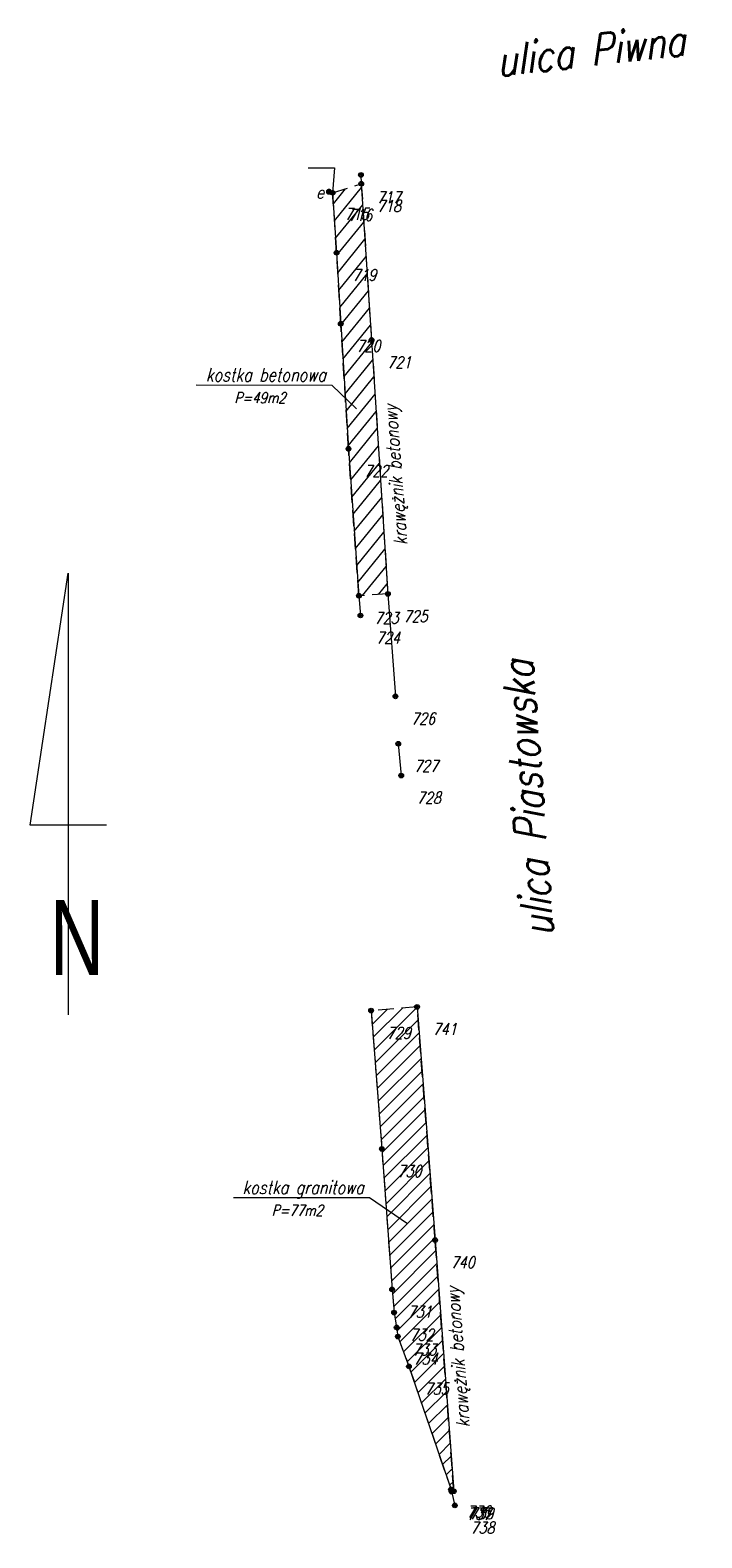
# Model space of a CAD drawing. Extents: x 7487291 to 7488682, y 5785010 to 5785505.
# Tile 6 of 256: x 7488614 to 7488657, y 5785246 to 5785343. Entities that reach past the tile are written whole.
import ezdxf
from ezdxf.enums import TextEntityAlignment as Align

# ---------------------------------------------------------------- set-up
doc = ezdxf.new("R2010")
doc.units = 0
doc.header["$MEASUREMENT"] = 0
doc.linetypes.add('mz1.0_0.5', pattern=[1.5, 1, -0.5])
doc.layers.get('0').update_dxf_attribs({"color": 2, "linetype": 'CONTINUOUS', "lineweight": 5})
for name, color, linetype, lineweight in [('elementy', 250, 'CONTINUOUS', 5), ('Kostka krawędz', 250, 'mz1.0_0.5', 9), ('KRAWĘZNIKI BETONOWE', 84, 'CONTINUOUS', 18), ('Numer operatu archiwalnego', 40, 'CONTINUOUS', 18), ('OPORNIKI', 5, 'CONTINUOUS', 13), ('pomiar', 5, 'CONTINUOUS', 5), ('ramka', 250, 'CONTINUOUS', 5)]:
    doc.layers.add(name, color=color, linetype=linetype, lineweight=lineweight)
doc.styles.add('dzialki', font='romans.shx', dxfattribs={"width": 0.8, "oblique": 15, "height": 1})
doc.styles.add('G7Text', font='romans.shx', dxfattribs={"width": 0.8, "oblique": 14.323945})
doc.styles.get("Standard").update_dxf_attribs({"font": 'txt', "width": 0.75})

# ---------------------------------------------------------------- blocks, each defined once
blk = doc.blocks.new('G7PktWys')
at = {"linetype": 'Continuous', "lineweight": 0, "ltscale": 33}
h = blk.add_hatch(dxfattribs=at)
h.set_pattern_fill('DOTS', color=255, scale=100, angle=90, style=0)
h.set_pattern_definition([(90, (2, 2), (-158.75, 79.38), [0, -158.75])])
h.paths.add_polyline_path([(-0.252, 3.011), (3.748, 3.011), (3.748, -2.075), (-0.252, -2.075)])
at = {"color": 0, "linetype": 'Continuous', "lineweight": -2}
for radius in [0.15, 0.1, 0.05]:
    blk.add_circle((0, 0), radius, dxfattribs=at)
at = {"color": 0, "linetype": 'Continuous', "lineweight": -2, "style": 'G7Text', "oblique": 14.32394, "width": 0.8, "flags": 1}
blk.add_attdef('H', (1, 1), '', height=1.8, dxfattribs=at)
at = {"color": 0, "linetype": 'Continuous', "lineweight": -2, "style": 'G7Text', "oblique": 14.32394, "width": 0.8}
blk.add_attdef('ID', (1, -1.8), '', height=0.75, dxfattribs=at)
blk = doc.blocks.new('US25')
at = {"linetype": 'Continuous', "lineweight": 0}
h = blk.add_hatch(color=0, dxfattribs=at)
edge = h.paths.add_edge_path()
edge.add_arc((0, 0), 0.2, 0, 360)

msp = doc.modelspace()

# ---------------------------------------------------------------- hatches: boundary and pattern name
at = {"layer": 'Kostka krawędz', "linetype": 'Continuous'}
h = msp.add_hatch(dxfattribs=at)
h.set_pattern_fill('ANSI31', color=3, scale=6, angle=6)
h.set_pattern_definition([(51, (0, 0), (-0.58285947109, 0.47199029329), [])])
h.paths.add_polyline_path([(7488636.267, 5785322.676), (7488635.61, 5785332.698), (7488633.771, 5785332.114), (7488634.029, 5785328.274), (7488634.296, 5785323.73), (7488634.789, 5785315.715), (7488635.455, 5785306.299), (7488637.311, 5785306.412)])
at = {"layer": 'pomiar'}
h = msp.add_hatch(dxfattribs=at)
h.set_pattern_fill('ANSI31', color=6, scale=5)
h.set_pattern_definition([(45, (0, 0), (-0.44194173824, 0.44194173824), [])])
h.paths.add_polyline_path([(7488639.197, 5785279.808, -0.412768), (7488639.036, 5785279.946), (7488636.387, 5785279.728, -0.415544), (7488636.25, 5785279.566), (7488636.913, 5785271.007, -0.437068), (7488637.075, 5785270.857, -0.393074), (7488636.936, 5785270.707), (7488637.57, 5785262.001, -0.435674), (7488637.731, 5785261.851, -0.389165), (7488637.594, 5785261.702), (7488637.709, 5785260.371), (7488637.875, 5785259.422), (7488637.95, 5785258.837), (7488638.665, 5785256.918), (7488641.357, 5785249.041), (7488641.39, 5785248.901), (7488641.538, 5785248.928), (7488640.349, 5785264.863, -0.436196), (7488640.188, 5785265.013, -0.391837), (7488640.326, 5785265.163)])

# ---------------------------------------------------------------- linework, layer by layer
at = {"layer": 'elementy', "color": 84, "linetype": 'Continuous', "lineweight": 9}
for points in [[(7488635.293, 5785318.283), (7488633.744, 5785319.779), (7488625.028, 5785319.781)], [(7488638.58, 5785266.064), (7488636.131, 5785267.714), (7488627.415, 5785267.716)]]:
    msp.add_lwpolyline(points, dxfattribs=at)
at = {"layer": 'Kostka krawędz', "lineweight": 9}
for points in [[(7488633.771, 5785332.114), (7488635.61, 5785332.698), (7488636.267, 5785322.676), (7488637.311, 5785306.412), (7488635.455, 5785306.299), (7488634.789, 5785315.715), (7488634.296, 5785323.73), (7488634.029, 5785328.274), (7488633.771, 5785332.114)], [(7488639.185, 5785279.958), (7488636.238, 5785279.716), (7488636.925, 5785270.857), (7488637.581, 5785261.851), (7488637.709, 5785260.371), (7488637.875, 5785259.422), (7488637.95, 5785258.837), (7488638.665, 5785256.918), (7488641.357, 5785249.041), (7488641.39, 5785248.901), (7488641.538, 5785248.928), (7488640.338, 5785265.013), (7488639.185, 5785279.958)]]:
    msp.add_lwpolyline(points, close=True, dxfattribs=at)
at = {"layer": 'KRAWĘZNIKI BETONOWE'}
for points in [[(7488635.587, 5785333.26), (7488635.61, 5785332.698), (7488636.267, 5785322.676), (7488637.311, 5785306.412), (7488637.8, 5785299.854)], [(7488634.029, 5785328.274), (7488634.296, 5785323.73)], [(7488637.979, 5785296.819), (7488638.167, 5785294.778)], [(7488636.238, 5785279.716), (7488636.925, 5785270.857), (7488637.581, 5785261.851), (7488637.709, 5785260.371), (7488637.875, 5785259.422), (7488637.95, 5785258.837), (7488638.665, 5785256.918), (7488641.357, 5785249.041), (7488641.39, 5785248.901), (7488641.602, 5785248.013)], [(7488639.185, 5785279.958), (7488640.338, 5785265.013), (7488641.538, 5785248.928), (7488641.538, 5785248.928)]]:
    msp.add_lwpolyline(points, dxfattribs=at)
at = {"layer": 'OPORNIKI'}
for points in [[(7488633.771, 5785332.114), (7488634.029, 5785328.274)], [(7488634.296, 5785323.73), (7488634.789, 5785315.715), (7488635.455, 5785306.299), (7488635.553, 5785305.034)]]:
    msp.add_lwpolyline(points, dxfattribs=at)
at = {"layer": 'pomiar', "lineweight": 9}
msp.add_lwpolyline([(7488632.211, 5785333.712), (7488633.892, 5785333.712), (7488633.771, 5785332.114)], dxfattribs=at)
at = {"layer": 'ramka', "color": 7, "lineweight": 9}
msp.add_lwpolyline([(7488619.291, 5785291.594), (7488614.39, 5785291.594), (7488616.834, 5785307.753), (7488616.834, 5785279.442)], dxfattribs=at)

# ---------------------------------------------------------------- block references
at = {"layer": 'elementy', "color": 1, "linetype": 'Continuous', "lineweight": 13, "rotation": 90}
msp.add_blockref('US25', (7488633.54, 5785332.184, 0.02), dxfattribs=at)
at = {"layer": 'pomiar'}
for p, values in [((7488635.587, 5785333.26), {'ID': '717'}), ((7488635.61, 5785332.698), {'ID': '718'}), ((7488633.54, 5785332.184), {'ID': '715'}), ((7488633.771, 5785332.114), {'ID': '716'}), ((7488634.029, 5785328.274), {'ID': '719'}), ((7488634.296, 5785323.73), {'ID': '720'}), ((7488636.267, 5785322.676), {'ID': '721'}), ((7488634.789, 5785315.715), {'ID': '722'}), ((7488637.311, 5785306.412), {'ID': '725'}), ((7488635.455, 5785306.299), {'ID': '723'}), ((7488635.553, 5785305.034), {'ID': '724'}), ((7488637.8, 5785299.854), {'ID': '726'}), ((7488637.979, 5785296.819), {'ID': '727'}), ((7488638.167, 5785294.778), {'ID': '728'}), ((7488636.238, 5785279.716), {'ID': '729'}), ((7488639.185, 5785279.958), {'ID': '741'}), ((7488636.925, 5785270.857), {'ID': '730'}), ((7488640.338, 5785265.013), {'ID': '740'}), ((7488637.581, 5785261.851), {'ID': '731'}), ((7488637.709, 5785260.371), {'ID': '732'}), ((7488637.875, 5785259.422), {'ID': '733'}), ((7488637.95, 5785258.837), {'ID': '734'}), ((7488638.665, 5785256.918), {'ID': '735'}), ((7488641.357, 5785249.041), {'ID': '736'}), ((7488641.39, 5785248.901), {'ID': '737'}), ((7488641.538, 5785248.928), {'ID': '739'}), ((7488641.602, 5785248.013), {'ID': '738'})]:
    msp.add_blockref('G7PktWys', p, dxfattribs=at).add_auto_attribs(values)

# ---------------------------------------------------------------- texts
at = {"layer": 'elementy', "color": 1, "lineweight": 13, "oblique": 15, "width": 0.9}
msp.add_text('e', height=0.75, dxfattribs=at).set_placement((7488633.217, 5785331.731, 102.46), align=Align.RIGHT)
at = {"layer": 'Numer operatu archiwalnego', "color": 7, "lineweight": 9, "char_height": 2, "width": 68.81117, "attachment_point": 2, "style": 'dzialki'}
for s, insert, rotation in [('ulica Piwna', (7488650.175, 5785342.231), 6.49351), ('ulica Piastowska', (7488645.274, 5785293.223), 94.3586)]:
    msp.add_mtext(s, dxfattribs=dict(at, insert=insert, rotation=rotation))
at = {"layer": 'Numer operatu archiwalnego', "color": 84, "lineweight": 9, "attachment_point": 2, "style": 'dzialki'}
for s, insert, char_height, width in [('kostka betonowa', (7488629.487, 5785320.886), 0.85, 19.87099), ('P=49m2', (7488629.12, 5785319.333), 0.7, 9.63723), ('kostka granitowa', (7488631.874, 5785268.82), 0.85, 19.87099), ('P=77m2', (7488631.507, 5785267.268), 0.7, 9.63723)]:
    msp.add_mtext(s, dxfattribs=dict(at, insert=insert, char_height=char_height, width=width))
at = {"layer": 'Numer operatu archiwalnego', "color": 84, "lineweight": 9, "char_height": 0.85, "width": 19.87099, "attachment_point": 2, "rotation": 94.45859, "style": 'dzialki'}
for insert in [(7488637.366, 5785314.002), (7488641.361, 5785257.478)]:
    msp.add_mtext('krawężnik betonowy', dxfattribs=dict(at, insert=insert))
at = {"layer": 'ramka', "color": 7, "lineweight": 9, "insert": (7488615.647, 5785286.801), "char_height": 4.8, "attachment_point": 1}
msp.add_mtext_dynamic_manual_height_columns('N', width=7.79627, gutter_width=12.5, heights=[0], dxfattribs=at)

doc.saveas('drawing.dxf')
